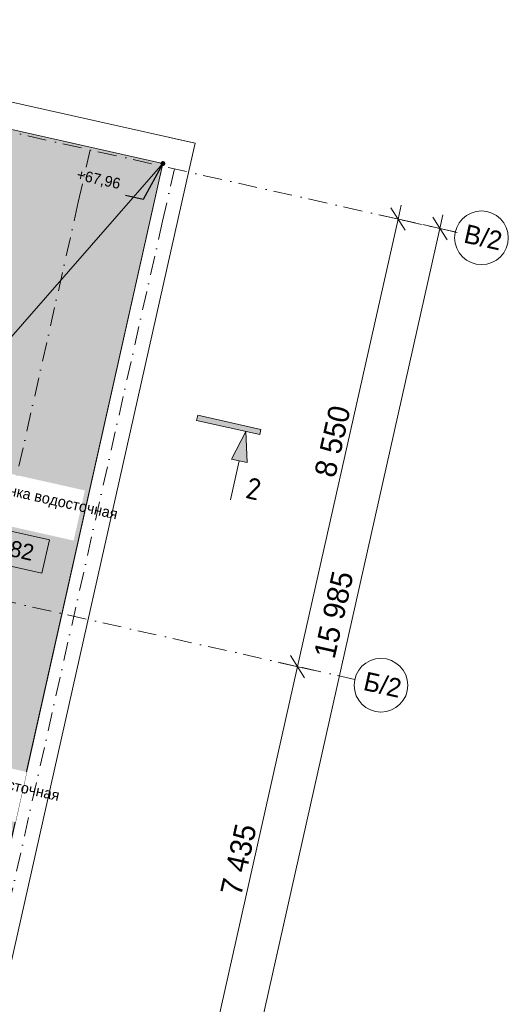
# Model space of a CAD drawing. Header units: millimetres. Extents: x -7218133 to -6715963, y 6117771 to 6222300.
# Tile 12 of 14: x -7140771 to -7131665, y 6126999 to 6145356. Entities that reach past the tile are written whole.
import ezdxf
from ezdxf.enums import TextEntityAlignment as Align

# ---------------------------------------------------------------- set-up
doc = ezdxf.new("R2010")
doc.units = ezdxf.units.MM
doc.header["$MEASUREMENT"] = 0
doc.set_wipeout_variables(frame=1)
doc.linetypes.add('Wipeout_Contour', pattern=[1000, 0, -1000])
doc.linetypes.add('Штрихпунктирная', pattern=[670.277762, 352.777767, -176.388884, 0, -141.111112])
for name, color, linetype, lineweight in [('0_Ном._пера__1', 7, 'Continuous', 0), ('0_Ном._пера__120', 7, 'Continuous', 0), ('АР-Отметки высот.АР_Ном._пера__120', 7, 'Continuous', 0), ('АР-Разуклонка кровли_Ном._пера__1', 7, 'Continuous', 0), ('АР-Разуклонка кровли_Ном._пера__120', 7, 'Continuous', 0), ('АР-Стены_внешние_.АР_Ном._пера__1', 7, 'Continuous', 0), ('АР-Чертеж-Оси_Осевые размеры.АР_Ном._пера__120', 7, 'Continuous', 0), ('Кровля_Ном._пера__101', 252, 'Continuous', 0), ('Кровля_Ном._пера__120', 7, 'Continuous', 0)]:
    doc.layers.add(name, color=color, linetype=linetype, lineweight=lineweight)
doc.layers.add('АР-Стены_внешние_.АР', color=7, linetype='Continuous')
doc.layers.add('АР-Чертеж-Оси_Осевые размеры.АР', color=7, linetype='Continuous')
doc.styles.add('РЎР“Р•РќР•Р\xa0Р\x98Р\xa0_РЎРўР\x98Р›Р¬_1', font='GOTHIC.TTF')
doc.styles.add('РЎР“Р•РќР•Р\xa0Р\x98Р\xa0_РЎРўР\x98Р›Р¬_4', font='GOST_Common.ttf')
doc.dimstyles.new('СГЕНЕРИР_СТИЛЬ__1', dxfattribs={"dimtxt": 400, "dimasz": 332.5, "dimexe": 0.18, "dimexo": 0.0625, "dimgap": 0, "dimtad": 1, "dimdec": 0, "dimzin": 0, "dimdsep": 46, "dimtxsty": 'РЎР“Р•РќР•Р\xa0Р\x98Р\xa0_РЎРўР\x98Р›Р¬_1', "dimblk": 'ARROWHEAD_6', "dimblk1": 'ARROWHEAD_6', "dimblk2": 'ARROWHEAD_6', "dimcen": 0.09, "dimse1": 1, "dimse2": 1, "dimclrd": 7, "dimclre": 7, "dimclrt": 7, "dimazin": 0, "dimtfac": 1, "dimtdec": 4, "dimtmove": 0, "dimatfit": 3, "dimfxl": 1, "dimtolj": 1, "dimtzin": 0, "dimarcsym": 0})
doc.dimstyles.new('СГЕНЕРИР_СТИЛЬ__2', dxfattribs={"dimtxt": 400, "dimasz": 332.5, "dimexe": 0.18, "dimexo": 0.0625, "dimgap": 0, "dimtad": 1, "dimdec": 0, "dimzin": 0, "dimdsep": 46, "dimtxsty": 'РЎР“Р•РќР•Р\xa0Р\x98Р\xa0_РЎРўР\x98Р›Р¬_1', "dimblk": 'ARROWHEAD_6', "dimblk1": 'ARROWHEAD_6', "dimblk2": 'ARROWHEAD_6', "dimcen": 0.09, "dimse1": 1, "dimse2": 1, "dimclrd": 7, "dimclre": 7, "dimclrt": 7, "dimazin": 0, "dimtfac": 1, "dimtdec": 4, "dimtmove": 2, "dimatfit": 3, "dimfxl": 1, "dimtolj": 1, "dimtzin": 0, "dimarcsym": 0})
doc.dimstyles.new('СГЕНЕРИР_СТИЛЬ__4', dxfattribs={"dimtxt": 0.18, "dimasz": 91.2, "dimexe": 0.18, "dimexo": 0.0625, "dimgap": 0, "dimtad": 0, "dimtih": 1, "dimtoh": 1, "dimdec": 4, "dimzin": 0, "dimdsep": 46, "dimcen": 0.09, "dimadec": 0, "dimazin": 0, "dimtfac": 1, "dimtdec": 4, "dimtmove": 0, "dimatfit": 3, "dimldrblk": 'ARROWHEAD_11', "dimfxl": 1, "dimtolj": 1, "dimtzin": 0, "dimarcsym": 0})
doc.dimstyles.new('СГЕНЕРИР_СТИЛЬ__5', dxfattribs={"dimtxt": 0.18, "dimasz": 182.4, "dimexe": 0.18, "dimexo": 0.0625, "dimgap": 0, "dimtad": 0, "dimtih": 1, "dimtoh": 1, "dimdec": 4, "dimzin": 0, "dimdsep": 46, "dimcen": 0.09, "dimadec": 0, "dimazin": 0, "dimtfac": 1, "dimtdec": 4, "dimtmove": 0, "dimatfit": 3, "dimldrblk": 'ARROWHEAD_11', "dimfxl": 1, "dimtolj": 1, "dimtzin": 0, "dimarcsym": 0})

# ---------------------------------------------------------------- blocks, each defined once
blk = doc.blocks.new('Стена_7_3', base_point=(-7141283, 6143388))
at = {"color": 254, "linetype": 'Wipeout_Contour', "lineweight": 0, "ltscale": 28251156.35133563}
blk.add_wipeout([(-7138102, 6142674), (-7137614, 6142564), (-7137504, 6143052)], dxfattribs=at).dxf.layer = 'АР-Стены_внешние_.АР'
at = {"color": 254, "linetype": 'Wipeout_Contour', "lineweight": 0, "ltscale": 28251832.64681011}
blk.add_wipeout([(-7138102, 6142674), (-7137504, 6143052), (-7137992, 6143162)], dxfattribs=at).dxf.layer = 'АР-Стены_внешние_.АР'
at = {"layer": 'АР-Стены_внешние_.АР_Ном._пера__1', "color": 7, "linetype": 'Continuous', "lineweight": 0, "flags": 128}
blk.add_lwpolyline([(-7137504, 6143052), (-7137614, 6142564)], dxfattribs=at)
at = {"color": 254, "linetype": 'Wipeout_Contour', "lineweight": 0, "ltscale": 37675296.16275828}
blk.add_wipeout([(-7141283, 6143388), (-7138102, 6142674), (-7137992, 6143162), (-7141173, 6143876)], dxfattribs=at).dxf.layer = 'АР-Стены_внешние_.АР'
at = {"layer": 'АР-Стены_внешние_.АР_Ном._пера__1', "color": 7, "linetype": 'Continuous', "lineweight": 0, "flags": 128}
for points in [[(-7137504, 6143052), (-7141173, 6143876)], [(-7141283, 6143388), (-7138102, 6142674)]]:
    blk.add_lwpolyline(points, dxfattribs=at)
blk = doc.blocks.new('Стена_8_3', base_point=(-7138102, 6142674))
at = {"color": 254, "linetype": 'Wipeout_Contour', "lineweight": 0, "ltscale": 28228370.82206014}
blk.add_wipeout([(-7141604, 6127078), (-7141714, 6126590), (-7141226, 6126480)], dxfattribs=at).dxf.layer = 'АР-Стены_внешние_.АР'
at = {"color": 254, "linetype": 'Wipeout_Contour', "lineweight": 0, "ltscale": 28228164.54592057}
blk.add_wipeout([(-7141116, 6126968), (-7141604, 6127078), (-7141226, 6126480)], dxfattribs=at).dxf.layer = 'АР-Стены_внешние_.АР'
at = {"layer": 'АР-Стены_внешние_.АР_Ном._пера__1', "color": 7, "linetype": 'Continuous', "lineweight": 0, "flags": 128}
blk.add_lwpolyline([(-7141226, 6126480), (-7141714, 6126590)], dxfattribs=at)
at = {"color": 254, "linetype": 'Wipeout_Contour', "lineweight": 0, "ltscale": 37653174.10641827}
blk.add_wipeout([(-7138102, 6142674), (-7141604, 6127078), (-7141116, 6126968), (-7137614, 6142564)], dxfattribs=at).dxf.layer = 'АР-Стены_внешние_.АР'
at = {"layer": 'АР-Стены_внешние_.АР_Ном._пера__1', "color": 7, "linetype": 'Continuous', "lineweight": 0, "flags": 128}
for points in [[(-7138102, 6142674), (-7141604, 6127078)], [(-7141226, 6126480), (-7137614, 6142564)]]:
    blk.add_lwpolyline(points, dxfattribs=at)
blk = doc.blocks.new('Стандартный Маркер Сетки')
at = {"layer": 'АР-Чертеж-Оси_Осевые размеры.АР_Ном._пера__120', "color": 7, "linetype": 'Штрихпунктирная', "lineweight": 0}
for q in [(0, 0), (21803, 0)]:
    blk.add_line((1000, 0), q, dxfattribs=at)
at = {"layer": 'АР-Чертеж-Оси_Осевые размеры.АР_Ном._пера__120', "color": 7, "lineweight": 0, "style": 'РЎР“Р•РќР•Р\xa0Р\x98Р\xa0_РЎРўР\x98Р›Р¬_1'}
blk.add_attdef('AC_MarkerText_1', text='', height=350, rotation=90, dxfattribs=at).set_placement((22984, -130), align=Align.TOP_CENTER)
blk = doc.blocks.new('Стандартный Маркер Сетки_7')
at = {"layer": 'АР-Чертеж-Оси_Осевые размеры.АР_Ном._пера__120', "color": 7, "linetype": 'Штрихпунктирная', "lineweight": 0}
for q in [(0, 0), (21803, 0)]:
    blk.add_line((1000, 0), q, dxfattribs=at)
at = {"layer": 'АР-Чертеж-Оси_Осевые размеры.АР_Ном._пера__120', "color": 7, "lineweight": 0, "style": 'РЎР“Р•РќР•Р\xa0Р\x98Р\xa0_РЎРўР\x98Р›Р¬_1'}
blk.add_attdef('AC_MarkerText_1', text='', height=350, rotation=90, dxfattribs=at).set_placement((22984, -130), align=Align.TOP_CENTER)
blk = doc.blocks.new('Линия_9_3', base_point=(-7136557, 6137679))
at = {"linetype": 'Continuous', "lineweight": 0, "true_color": 0x000000}
blk.add_hatch(color=18, dxfattribs=at).paths.add_polyline_path([(-7136557, 6137679), (-7136826, 6137165), (-7136533, 6137100)])
at = {"layer": '0_Ном._пера__120', "color": 7, "linetype": 'Continuous', "lineweight": 0}
for p, q in [((-7136557, 6137679), (-7136826, 6137165)), ((-7136557, 6137679), (-7136533, 6137100)), ((-7136680, 6137133), (-7136843, 6136405)), ((-7136533, 6137100), (-7136826, 6137165))]:
    blk.add_line(p, q, dxfattribs=at)
blk = doc.blocks.new('*D52', base_point=(-6566190, 6562678))
at = {"layer": 'АР-Чертеж-Оси_Осевые размеры.АР_Ном._пера__120', "color": 7, "linetype": 'Continuous', "lineweight": 0, "transparency": 16777216}
for p, q in [((-7133588, 6141429), (-7133852, 6141848)), ((-7133663, 6141895), (-7133720, 6141638)), ((-7133720, 6141638), (-7135594, 6133296)), ((-7134040, 6141710), (-7133400, 6141567)), ((-7135914, 6133368), (-7135274, 6133224)), ((-7135461, 6133087), (-7135726, 6133505)), ((-7135594, 6133296), (-7137223, 6126042))]:
    blk.add_line(p, q, dxfattribs=at)
at = {"layer": 'АР-Чертеж-Оси_Осевые размеры.АР_Ном._пера__120', "color": 7, "lineweight": 0, "transparency": 16777216, "insert": (-7134889, 6136797), "char_height": 400, "attachment_point": 7, "rotation": 77.3417, "style": 'РЎР“Р•РќР•Р\xa0Р\x98Р\xa0_РЎРўР\x98Р›Р¬_1'}
blk.add_mtext('\\A1;{\\pql;\\fCentury Gothic|b0|i0|c204|p0;\\W1.000000;8\xa0550}', dxfattribs=at)
blk = doc.blocks.new('ARROWHEAD_6')
at = {"color": 0, "linetype": 'Continuous', "lineweight": 0}
for p, q in [((0, 0), (-1, 0)), ((-0.5, -0.5), (0.5, 0.5))]:
    blk.add_line(p, q, dxfattribs=at)
blk = doc.blocks.new('*D53', base_point=(-6566190, 6562678))
at = {"layer": 'АР-Чертеж-Оси_Осевые размеры.АР_Ном._пера__120', "color": 7, "linetype": 'Continuous', "lineweight": 0, "transparency": 16777216}
for p, q in [((-7135461, 6133087), (-7135726, 6133505)), ((-7135594, 6133296), (-7137223, 6126042)), ((-7137355, 6126251), (-7137091, 6125833)), ((-7137543, 6126114), (-7136903, 6125970)), ((-7137223, 6126042), (-7137280, 6125786))]:
    blk.add_line(p, q, dxfattribs=at)
at = {"layer": 'АР-Чертеж-Оси_Осевые размеры.АР_Ном._пера__120', "color": 7, "lineweight": 0, "transparency": 16777216, "insert": (-7136641, 6128999), "char_height": 400, "attachment_point": 7, "rotation": 77.3417, "style": 'РЎР“Р•РќР•Р\xa0Р\x98Р\xa0_РЎРўР\x98Р›Р¬_1'}
blk.add_mtext('\\A1;{\\pql;\\fCentury Gothic|b0|i0|c204|p0;\\W1.000000;7\xa0435}', dxfattribs=at)
blk = doc.blocks.new('*D54', base_point=(-6566190, 6562678))
at = {"layer": 'АР-Чертеж-Оси_Осевые размеры.АР_Ном._пера__120', "color": 7, "linetype": 'Continuous', "lineweight": 0, "transparency": 16777216}
for p, q in [((-7132807, 6141254), (-7133072, 6141672)), ((-7132882, 6141719), (-7132940, 6141463)), ((-7132940, 6141463), (-7136442, 6125867)), ((-7133260, 6141535), (-7132619, 6141391)), ((-7136575, 6126076), (-7136310, 6125658)), ((-7136763, 6125939), (-7136122, 6125795)), ((-7136442, 6125867), (-7136500, 6125611))]:
    blk.add_line(p, q, dxfattribs=at)
at = {"layer": 'АР-Чертеж-Оси_Осевые размеры.АР_Ном._пера__120', "color": 7, "lineweight": 0, "transparency": 16777216, "insert": (-7134899, 6133421), "char_height": 400, "attachment_point": 7, "rotation": 77.3417, "style": 'РЎР“Р•РќР•Р\xa0Р\x98Р\xa0_РЎРўР\x98Р›Р¬_1'}
blk.add_mtext('\\A1;{\\pql;\\fCentury Gothic|b0|i0|c204|p0;\\W1.000000;15\xa0985}', dxfattribs=at)
blk = doc.blocks.new('ARROWHEAD_11')
at = {"color": 0, "linetype": 'Continuous', "lineweight": 0}
blk.add_line((0, 0), (-1, 0), dxfattribs=at)
at = {"color": 0, "linetype": 'Continuous', "lineweight": 0, "const_width": 0.25, "flags": 128}
blk.add_lwpolyline([(-0.125, 0, 1), (0.125, 0, 1)], format="xyb", close=True, dxfattribs=at)
blk = doc.blocks.new('Стандартный Маркер Сетки_10')
at = {"layer": 'АР-Чертеж-Оси_Осевые размеры.АР_Ном._пера__120', "color": 7, "linetype": 'Штрихпунктирная', "lineweight": 0}
for p, q in [((1000, 0), (81908, 0)), ((81908, 0), (81908, 0)), ((81908, 0), (82908, 0))]:
    blk.add_line(p, q, dxfattribs=at)
at = {"layer": 'АР-Чертеж-Оси_Осевые размеры.АР_Ном._пера__120', "color": 7, "linetype": 'Continuous', "lineweight": 0}
blk.add_circle((83408, 0), 500, dxfattribs=at)
at = {"layer": 'АР-Чертеж-Оси_Осевые размеры.АР_Ном._пера__120', "color": 7, "linetype": 'Штрихпунктирная', "lineweight": 0}
blk.add_point((81908, 0), dxfattribs=at)
at = {"layer": 'АР-Чертеж-Оси_Осевые размеры.АР_Ном._пера__120', "color": 7, "lineweight": 0, "style": 'РЎР“Р•РќР•Р\xa0Р\x98Р\xa0_РЎРўР\x98Р›Р¬_1'}
for tag, p in [('AC_MarkerText_1_0', (-500, 189)), ('AC_MarkerText_1_1', (83408, 189))]:
    blk.add_attdef(tag, text='', height=350, dxfattribs=at).set_placement(p, align=Align.TOP_CENTER)
blk = doc.blocks.new('Стандартный Маркер Сетки_11')
at = {"layer": 'АР-Чертеж-Оси_Осевые размеры.АР_Ном._пера__120', "color": 7, "linetype": 'Штрихпунктирная', "lineweight": 0}
for p, q in [((1000, 0), (81908, 0)), ((81908, 0), (82908, 0))]:
    blk.add_line(p, q, dxfattribs=at)
at = {"layer": 'АР-Чертеж-Оси_Осевые размеры.АР_Ном._пера__120', "color": 7, "linetype": 'Continuous', "lineweight": 0}
blk.add_circle((83408, 0), 500, dxfattribs=at)
at = {"layer": 'АР-Чертеж-Оси_Осевые размеры.АР_Ном._пера__120', "color": 7, "linetype": 'Штрихпунктирная', "lineweight": 0}
blk.add_point((81908, 0), dxfattribs=at)
blk.add_point((81908, 0), dxfattribs=at)
at = {"layer": 'АР-Чертеж-Оси_Осевые размеры.АР_Ном._пера__120', "color": 7, "lineweight": 0, "style": 'РЎР“Р•РќР•Р\xa0Р\x98Р\xa0_РЎРўР\x98Р›Р¬_1'}
for tag, p in [('AC_MarkerText_1_0', (-500, 189)), ('AC_MarkerText_1_1', (83408, 189))]:
    blk.add_attdef(tag, text='', height=350, dxfattribs=at).set_placement(p, align=Align.TOP_CENTER)

msp = doc.modelspace()

# ---------------------------------------------------------------- hatches: boundary and pattern name
at = {"layer": '0_Ном._пера__120', "linetype": 'Continuous', "lineweight": 0}
msp.add_hatch(color=7, dxfattribs=at).paths.add_polyline_path([(-7137473.6, 6137884.7), (-7136298.1, 6137620.6), (-7136276.2, 6137718.2), (-7137451.7, 6137982.2)])
at = {"layer": 'Кровля_Ном._пера__101', "linetype": 'Continuous', "lineweight": 0}
h = msp.add_hatch(dxfattribs=at)
h.set_pattern_fill('ПЕСОК_0003', color=252, style=0, pattern_type=2)
h.set_pattern_definition([(122.3417, (-7152159.75, 6132514.72), (191.0468, 120.9696), [0, -150.75, 0, -226.125]), (57.3417, (-7152650.04, 6132624.84), (-190.3755, 122.0232), [0, -110.55, 0, -190.95])])
h.paths.add_polyline_path([(-7160642, 6147183.1), (-7157246.5, 6146420.5), (-7157700.1, 6144400.9), (-7154636.5, 6143712.8), (-7155378.2, 6140410.1), (-7156988, 6140771.6), (-7157898.5, 6136717.6), (-7146209.9, 6134092.4), (-7145452.8, 6137463.4), (-7145452.6, 6137463.4), (-7145225.8, 6138473.3), (-7145772.3, 6138596.1), (-7144734.7, 6143215.9), (-7141485.1, 6142486.1), (-7141282.5, 6143388.1), (-7138101.6, 6142673.7), (-7141604.4, 6127077.7), (-7164026.5, 6132113.6)])

# ---------------------------------------------------------------- linework, layer by layer
at = {"layer": '0_Ном._пера__1', "color": 7, "linetype": 'Continuous', "lineweight": 0, "flags": 128}
msp.add_lwpolyline([(-7137473.6, 6137884.7), (-7136298.1, 6137620.6), (-7136276.2, 6137718.2), (-7137451.7, 6137982.2)], close=True, dxfattribs=at)
at = {"layer": 'Кровля_Ном._пера__120', "color": 7, "linetype": 'Continuous', "lineweight": 0, "flags": 128}
msp.add_lwpolyline([(-7160642, 6147183.1), (-7157246.5, 6146420.5), (-7157700.1, 6144400.9), (-7154636.5, 6143712.8), (-7155378.2, 6140410.1), (-7156988, 6140771.6), (-7157898.5, 6136717.6), (-7146209.9, 6134092.4), (-7145452.8, 6137463.4), (-7145452.6, 6137463.4), (-7145225.8, 6138473.3), (-7145772.3, 6138596.1), (-7144734.7, 6143215.9), (-7141485.1, 6142486.1), (-7141282.5, 6143388.1), (-7138101.6, 6142673.7), (-7141604.4, 6127077.7), (-7164026.5, 6132113.6)], close=True, dxfattribs=at)

# ---------------------------------------------------------------- block references
at = {"color": 7, "linetype": 'Continuous', "lineweight": 0}
msp.add_blockref('Линия_9_3', (-7136557.1, 6137678.8), dxfattribs=at)

# ---------------------------------------------------------------- texts
at = {"layer": '0_Ном._пера__120', "color": 7, "linetype": 'Continuous', "lineweight": 0, "insert": (-7136413, 6136611.7), "char_height": 400, "attachment_point": 5, "rotation": 347.34172, "style": 'РЎР“Р•РќР•Р\xa0Р\x98Р\xa0_РЎРўР\x98Р›Р¬_4'}
msp.add_mtext('\\A1;{\\pqc;\\fGOST Common|b0|i0|c204|p0;\\W1.000000;2}', dxfattribs=at)

# ---------------------------------------------------------------- dimensions: what is measured, and where the dimension line sits
at = {"layer": 'АР-Чертеж-Оси_Осевые размеры.АР', "color": 7, "linetype": 'Continuous', "lineweight": 0}
for base, p2, dimstyle, picture, middle in [((-7135593.7, 6133296.3), (-7134038.2, 6132946.9), 'СГЕНЕРИР_СТИЛЬ__1', '*D52', (-7134934.2, 6137510.5)), ((-7136442.4, 6125866.7), (-7135667.4, 6125692.7), 'СГЕНЕРИР_СТИЛЬ__2', '*D54', (-7134910.8, 6134283.1))]:
    dim = msp.add_linear_dim(base=base, p1=(-7132164.6, 6141289.1), p2=p2, angle=257.34172, dimstyle=dimstyle, dxfattribs=at)
    dim.commit()
    dim.dimension.update_dxf_attribs({"geometry": picture, "text_midpoint": middle, "dimtype": 160, "text_rotation": 77.34172})

# ---------------------------------------------------------------- next in the draw order: block references
at = {"layer": 'АР-Стены_внешние_.АР', "color": 7, "lineweight": 5}
msp.add_blockref('Стена_7_3', (-7141282.5, 6143388.1), dxfattribs=at)

# ---------------------------------------------------------------- next in the draw order: block references
msp.add_blockref('Стена_8_3', (-7138101.6, 6142673.7), dxfattribs=at)

# ---------------------------------------------------------------- next in the draw order: linework, layer by layer
at = {"layer": 'АР-Разуклонка кровли_Ном._пера__1', "color": 7, "linetype": 'Continuous', "lineweight": 0}
msp.add_lwpolyline([(-7142480.4, 6137667.2), (-7138101.6, 6142673.7)], dxfattribs=at)

# ---------------------------------------------------------------- next in the draw order: block references
at = {"layer": 'АР-Чертеж-Оси_Осевые размеры.АР', "color": 8, "linetype": 'Continuous', "lineweight": 15}
ref = msp.add_blockref('Стандартный Маркер Сетки_11', (-7213545, 6159566.7), dxfattribs=dict(at, zscale=1000, rotation=347.3417232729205))
ref.add_attrib('AC_MarkerText_1_1', 'В/2', dxfattribs={"layer": 'АР-Чертеж-Оси_Осевые размеры.АР_Ном._пера__120', "color": 7, "lineweight": 0, "height": 350, "rotation": 347.34172, "style": 'РЎР“Р•РќР•Р\xa0Р\x98Р\xa0_РЎРўР\x98Р›Р¬_1'}).set_placement((-7132094.6, 6141470.2), align=Align.TOP_CENTER)
ref = msp.add_blockref('Стандартный Маркер Сетки_11', (-7213545, 6159566.7), dxfattribs=dict(at, zscale=1000, rotation=347.3417232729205))
ref.add_attrib('AC_MarkerText_1_1', 'В/2', dxfattribs={"layer": 'АР-Чертеж-Оси_Осевые размеры.АР_Ном._пера__120', "color": 7, "lineweight": 0, "height": 350, "rotation": 347.34172, "style": 'РЎР“Р•РќР•Р\xa0Р\x98Р\xa0_РЎРўР\x98Р›Р¬_1'}).set_placement((-7132094.6, 6141470.2), align=Align.TOP_CENTER)
ref = msp.add_blockref('Стандартный Маркер Сетки_11', (-7213545, 6159566.7), dxfattribs=dict(at, zscale=1000, rotation=347.3417232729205))
ref.add_attrib('AC_MarkerText_1_1', 'В/2', dxfattribs={"layer": 'АР-Чертеж-Оси_Осевые размеры.АР_Ном._пера__120', "color": 7, "lineweight": 0, "height": 350, "rotation": 347.34172, "style": 'РЎР“Р•РќР•Р\xa0Р\x98Р\xa0_РЎРўР\x98Р›Р¬_1'}).set_placement((-7132094.6, 6141470.2), align=Align.TOP_CENTER)
ref = msp.add_blockref('Стандартный Маркер Сетки_11', (-7213545, 6159566.7), dxfattribs=dict(at, zscale=1000, rotation=347.3417232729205))
ref.add_attrib('AC_MarkerText_1_1', 'В/2', dxfattribs={"layer": 'АР-Чертеж-Оси_Осевые размеры.АР_Ном._пера__120', "color": 7, "lineweight": 0, "height": 350, "rotation": 347.34172, "style": 'РЎР“Р•РќР•Р\xa0Р\x98Р\xa0_РЎРўР\x98Р›Р¬_1'}).set_placement((-7132094.6, 6141470.2), align=Align.TOP_CENTER)
at = {"layer": 'АР-Чертеж-Оси_Осевые размеры.АР', "color": 8, "linetype": 'Continuous', "lineweight": 15, "zscale": 1000, "rotation": 257.3417232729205}
for name, p in [('Стандартный Маркер Сетки_7', (-7139459.6, 6142927.5)), ('Стандартный Маркер Сетки_7', (-7139459.6, 6142927.5)), ('Стандартный Маркер Сетки', (-7137888.7, 6142574.7)), ('Стандартный Маркер Сетки', (-7137888.7, 6142574.7))]:
    msp.add_blockref(name, p, dxfattribs=at)

# ---------------------------------------------------------------- next in the draw order: texts
at = {"layer": 'АР-Разуклонка кровли_Ном._пера__120', "color": 7, "linetype": 'Continuous', "lineweight": 0, "insert": (-7139328.8, 6142250.4), "char_height": 200, "attachment_point": 8, "rotation": 347.34172, "style": 'РЎР“Р•РќР•Р\xa0Р\x98Р\xa0_РЎРўР\x98Р›Р¬_1'}
msp.add_mtext('\\A1;{\\pqc;\\fCentury Gothic|b0|i0|c204|p0;\\W1.000000;+67,96}', dxfattribs=at)

# ---------------------------------------------------------------- next in the draw order: dimensions: what is measured, and where the dimension line sits
at = {"layer": 'АР-Чертеж-Оси_Осевые размеры.АР', "color": 7, "linetype": 'Continuous', "lineweight": 0}
dim = msp.add_linear_dim(base=(-7137222.9, 6126042), p1=(-7134038.2, 6132946.9), p2=(-7135667.4, 6125692.7), angle=257.34172, dimstyle='СГЕНЕРИР_СТИЛЬ__1', dxfattribs=at)
dim.commit()
dim.dimension.update_dxf_attribs({"geometry": '*D53', "text_midpoint": (-7136685.6, 6129712.2), "dimtype": 160, "text_rotation": 77.34172})

# ---------------------------------------------------------------- next in the draw order: leaders
at = {"layer": 'АР-Разуклонка кровли_Ном._пера__120', "color": 7, "linetype": 'Continuous', "lineweight": 0, "annotation_type": 0, "has_hookline": 1, "horizontal_direction": (0.975694, -0.219136, 0)}
for points, hookline_direction, text_width in [([(-7138101.6, 6142673.7), (-7138472.2, 6142004), (-7138796.3, 6142076.7)], 1, 835.2), ([(-7142480.4, 6137667.2), (-7142109.2, 6137816.1), (-7141318, 6137638.4)], 0, 784)]:
    msp.add_leader(points, dimstyle='СГЕНЕРИР_СТИЛЬ__5', dxfattribs=dict(at, hookline_direction=hookline_direction, text_width=text_width))

# ---------------------------------------------------------------- next in the draw order: wipeouts: each hides what was drawn before it
at = {"color": 7, "linetype": 'Wipeout_Contour', "lineweight": 0, "ltscale": 37660221.91433583}
msp.add_wipeout([(-7141510.5, 6137017.9), (-7139555.4, 6136578.8), (-7139765.3, 6135644.4), (-7141720.3, 6136083.5)], dxfattribs=at).dxf.layer = '0_Ном._пера__1'
at = {"color": 7, "linetype": 'Wipeout_Contour', "lineweight": 0, "ltscale": 37649830.84642147}
msp.add_wipeout([(-7142594.4, 6131769), (-7140639.4, 6131329.9), (-7140849.2, 6130395.5), (-7142804.3, 6130834.6)], dxfattribs=at).dxf.layer = '0_Ном._пера__1'

# ---------------------------------------------------------------- next in the draw order: linework, layer by layer
at = {"layer": 'АР-Отметки высот.АР_Ном._пера__120', "color": 7, "linetype": 'Continuous', "lineweight": 0, "flags": 128}
msp.add_lwpolyline([(-7141883.4, 6136033.3), (-7140216.6, 6135659), (-7140356.5, 6135036.2), (-7142023.3, 6135410.6)], close=True, dxfattribs=at)

# ---------------------------------------------------------------- next in the draw order: block references
at = {"layer": 'АР-Чертеж-Оси_Осевые размеры.АР', "color": 8, "linetype": 'Continuous', "lineweight": 15}
ref = msp.add_blockref('Стандартный Маркер Сетки_10', (-7215418.6, 6151224.6), dxfattribs=dict(at, zscale=1000, rotation=347.3417232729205))
ref.add_attrib('AC_MarkerText_1_1', 'Б/2', dxfattribs={"layer": 'АР-Чертеж-Оси_Осевые размеры.АР_Ном._пера__120', "color": 7, "lineweight": 0, "height": 350, "rotation": 347.34172, "style": 'РЎР“Р•РќР•Р\xa0Р\x98Р\xa0_РЎРўР\x98Р›Р¬_1'}).set_placement((-7133968.2, 6133128), align=Align.TOP_CENTER)
ref = msp.add_blockref('Стандартный Маркер Сетки_10', (-7215418.6, 6151224.6), dxfattribs=dict(at, zscale=1000, rotation=347.3417232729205))
ref.add_attrib('AC_MarkerText_1_1', 'Б/2', dxfattribs={"layer": 'АР-Чертеж-Оси_Осевые размеры.АР_Ном._пера__120', "color": 7, "lineweight": 0, "height": 350, "rotation": 347.34172, "style": 'РЎР“Р•РќР•Р\xa0Р\x98Р\xa0_РЎРўР\x98Р›Р¬_1'}).set_placement((-7133968.2, 6133128), align=Align.TOP_CENTER)
ref = msp.add_blockref('Стандартный Маркер Сетки_10', (-7215418.6, 6151224.6), dxfattribs=dict(at, zscale=1000, rotation=347.3417232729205))
ref.add_attrib('AC_MarkerText_1_1', 'Б/2', dxfattribs={"layer": 'АР-Чертеж-Оси_Осевые размеры.АР_Ном._пера__120', "color": 7, "lineweight": 0, "height": 350, "rotation": 347.34172, "style": 'РЎР“Р•РќР•Р\xa0Р\x98Р\xa0_РЎРўР\x98Р›Р¬_1'}).set_placement((-7133968.2, 6133128), align=Align.TOP_CENTER)
ref = msp.add_blockref('Стандартный Маркер Сетки_10', (-7215418.6, 6151224.6), dxfattribs=dict(at, zscale=1000, rotation=347.3417232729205))
ref.add_attrib('AC_MarkerText_1_1', 'Б/2', dxfattribs={"layer": 'АР-Чертеж-Оси_Осевые размеры.АР_Ном._пера__120', "color": 7, "lineweight": 0, "height": 350, "rotation": 347.34172, "style": 'РЎР“Р•РќР•Р\xa0Р\x98Р\xa0_РЎРўР\x98Р›Р¬_1'}).set_placement((-7133968.2, 6133128), align=Align.TOP_CENTER)

# ---------------------------------------------------------------- next in the draw order: texts
at = {"layer": '0_Ном._пера__1', "color": 7, "linetype": 'Continuous', "lineweight": 0, "char_height": 200, "attachment_point": 1, "rotation": 347.34172, "line_spacing_factor": 1.086227, "style": 'РЎР“Р•РќР•Р\xa0Р\x98Р\xa0_РЎРўР\x98Р›Р¬_1'}
for insert in [(-7141554.2, 6136823.2), (-7142638.2, 6131574.3)]:
    msp.add_mtext('\\A1;{\\pql;\\fCentury Gothic|b0|i0|c204|p0;\\W1.000000;Воронка водосточная}', dxfattribs=dict(at, insert=insert))
at = {"layer": 'АР-Отметки высот.АР_Ном._пера__120', "color": 7, "linetype": 'Continuous', "lineweight": 0, "insert": (-7141123.5, 6135518.9), "char_height": 300, "attachment_point": 5, "rotation": 347.34172, "style": 'РЎР“Р•РќР•Р\xa0Р\x98Р\xa0_РЎРўР\x98Р›Р¬_1'}
msp.add_mtext('\\A1;{\\pqc;\\fCentury Gothic|b0|i0|c204|p0;\\W1.000000;+67,82}', dxfattribs=at)

# ---------------------------------------------------------------- next in the draw order: leaders
at = {"layer": '0_Ном._пера__1', "color": 7, "linetype": 'Continuous', "lineweight": 0, "annotation_type": 0, "has_hookline": 1, "hookline_direction": 0, "text_width": 2982.6, "horizontal_direction": (0.975694, -0.219136, 0)}
for points in [[(-7142480.4, 6137667.2), (-7142236.1, 6137057.8), (-7141653.9, 6136927.1)], [(-7143663.8, 6132398.5), (-7143107.5, 6131761.2), (-7142737.8, 6131678.2)]]:
    msp.add_leader(points, dimstyle='СГЕНЕРИР_СТИЛЬ__4', dxfattribs=at)

doc.saveas('drawing.dxf')
